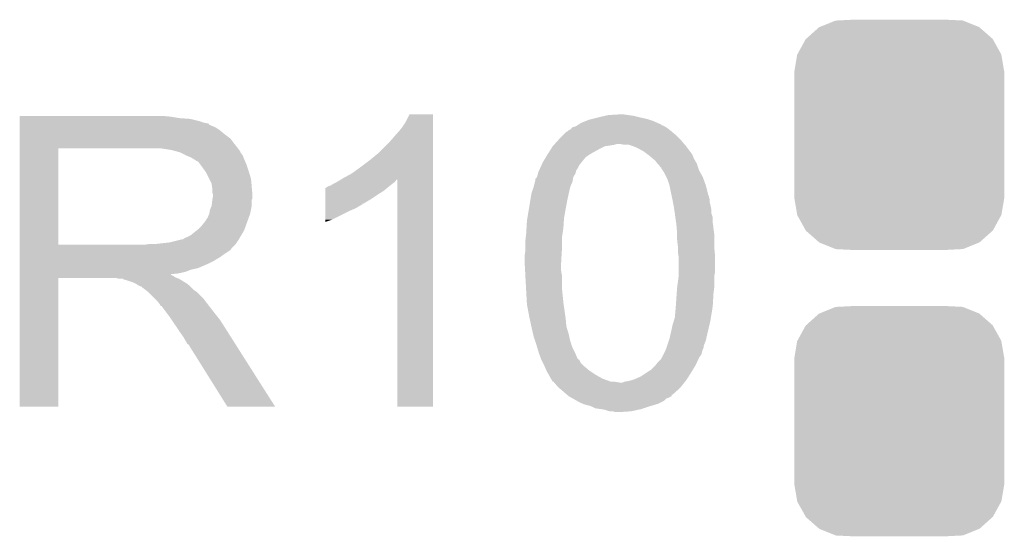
# Model space of a CAD drawing. Extents: x -0.05 to 0.95, y -0.15 to 1.54.
# Tile 24 of 35: x 0.23 to 0.35, y 0.98 to 1.05. Entities that reach past the tile are written whole.
import ezdxf

# ---------------------------------------------------------------- set-up
doc = ezdxf.new("R2010")
doc.units = 0
doc.layers.get('0').update_dxf_attribs({"linetype": 'CONTINUOUS'})
doc.layers.add('STEP_DOWN_13_CLICK_V101_GTO', color=14, linetype='CONTINUOUS')
doc.layers.add('STEP_DOWN_13_CLICK_V101_GTS', color=12, linetype='CONTINUOUS')

# ---------------------------------------------------------------- blocks, each defined once
blk = doc.blocks.new('CUSTOM_73')
for points in [[(-0.01052, 0.01422), (-0.00841, 0.01508), (0.01054, 0.01422), (0.00839, 0.01508)], [(-0.00841, 0.01508), (-0.00819, 0.01509), (0.00839, 0.01508), (0.00836, 0.01509)], [(-0.00819, 0.01509), (-0.00607, 0.0152), (0.00836, 0.01509), (0.00607, 0.0152)], [(-0.01229, 0.01267), (-0.01059, 0.01419), (0.01231, 0.01267), (0.01057, 0.01419)], [(-0.01059, 0.01419), (-0.01052, 0.01422), (0.01057, 0.01419), (0.01054, 0.01422)], [(-0.01344, 0.01062), (-0.01234, 0.01263), (0.01345, 0.01062), (0.01233, 0.01263)], [(-0.01234, 0.01263), (-0.01229, 0.01267), (0.01233, 0.01263), (0.01231, 0.01267)], [(-0.01385, 0.0083), (-0.01347, 0.01057), (0.01385, 0.0083), (0.01346, 0.01057)], [(-0.01347, 0.01057), (-0.01344, 0.01062), (0.01346, 0.01057), (0.01345, 0.01062)], [(-0.01385, 0.00825), (-0.01385, 0.0083), (0.01385, 0.00825), (0.01385, 0.0083)], [(-0.01385, -0.00825), (-0.01385, 0.00825), (0.01385, -0.00825), (0.01385, 0.00825)], [(-0.01385, -0.0083), (-0.01385, -0.00825), (0.01385, -0.0083), (0.01385, -0.00825)], [(-0.01346, -0.01057), (-0.01385, -0.0083), (0.01347, -0.01057), (0.01385, -0.0083)], [(-0.01345, -0.01062), (-0.01346, -0.01057), (0.01344, -0.01062), (0.01347, -0.01057)], [(-0.01233, -0.01263), (-0.01345, -0.01062), (0.01234, -0.01263), (0.01344, -0.01062)], [(-0.01231, -0.01267), (-0.01233, -0.01263), (0.01229, -0.01267), (0.01234, -0.01263)], [(-0.01057, -0.01419), (-0.01231, -0.01267), (0.01059, -0.01419), (0.01229, -0.01267)], [(-0.01054, -0.01422), (-0.01057, -0.01419), (0.01052, -0.01422), (0.01059, -0.01419)], [(-0.00839, -0.01508), (-0.01054, -0.01422), (0.00841, -0.01508), (0.01052, -0.01422)], [(-0.00836, -0.01509), (-0.00839, -0.01508), (0.00819, -0.01509), (0.00841, -0.01508)], [(-0.00607, -0.0152), (-0.00836, -0.01509), (0.00607, -0.0152), (0.00819, -0.01509)]]:
    blk.add_solid(points)

msp = doc.modelspace()

# ---------------------------------------------------------------- linework, layer by layer
at = {"layer": 'STEP_DOWN_13_CLICK_V101_GTO'}
for points in [[(0.225, 1.0363), (0.225, 1.0364), (0.2449, 1.0363), (0.2438, 1.0364)], [(0.225, 1.0361), (0.225, 1.0363), (0.2461, 1.0361), (0.2449, 1.0363)], [(0.2759, 1.0356), (0.2764, 1.0366), (0.2795, 1.0356), (0.2795, 1.0366)], [(0.2764, 1.0366), (0.2764, 1.0366), (0.2795, 1.0366), (0.2764, 1.0366)], [(0.3013, 1.0362), (0.30217, 1.0364), (0.3068, 1.0362), (0.306, 1.0364)], [(0.30217, 1.0364), (0.3026, 1.0365), (0.306, 1.0364), (0.3053, 1.0365)], [(0.3026, 1.0365), (0.3041, 1.0366), (0.3053, 1.0365), (0.3046, 1.0366)], [(0.225, 1.036), (0.225, 1.0361), (0.2475, 1.036), (0.2461, 1.0361)], [(0.225, 1.0357), (0.225, 1.036), (0.2487, 1.0357), (0.2475, 1.036)], [(0.225, 1.0355), (0.225, 1.0357), (0.2493, 1.0355), (0.2487, 1.0357)], [(0.225, 1.0354), (0.225, 1.0355), (0.2498, 1.0354), (0.2493, 1.0355)], [(0.225, 1.0353), (0.225, 1.0354), (0.2499, 1.0353), (0.2499, 1.0354)], [(0.225, 1.0354), (0.225, 1.0354), (0.2499, 1.0354), (0.2498, 1.0354)], [(0.225, 1.0351), (0.225, 1.0353), (0.2503, 1.0351), (0.2499, 1.0353)], [(0.225, 1.0349), (0.225, 1.0351), (0.2508, 1.0349), (0.2503, 1.0351)], [(0.2753, 1.0347), (0.2759, 1.0356), (0.2795, 1.0347), (0.2795, 1.0356)], [(0.2979, 1.0349), (0.2983, 1.035), (0.31023, 1.0349), (0.31007, 1.035)], [(0.2983, 1.035), (0.29846, 1.0351), (0.31007, 1.035), (0.3099, 1.0351)], [(0.29846, 1.0351), (0.29862, 1.0352), (0.3099, 1.0351), (0.3096, 1.0352)], [(0.29862, 1.0352), (0.29878, 1.0353), (0.3096, 1.0352), (0.3096, 1.0353)], [(0.29878, 1.0353), (0.2991, 1.0355), (0.3095, 1.0353), (0.30905, 1.0355)], [(0.29878, 1.0353), (0.29878, 1.0353), (0.3096, 1.0353), (0.3095, 1.0353)], [(0.2991, 1.0355), (0.2996, 1.0357), (0.30905, 1.0355), (0.3086, 1.0357)], [(0.2996, 1.0357), (0.3001, 1.0359), (0.3086, 1.0357), (0.308, 1.0359)], [(0.3001, 1.0359), (0.3005, 1.036), (0.308, 1.0359), (0.3077, 1.036)], [(0.3005, 1.036), (0.3013, 1.0362), (0.3077, 1.036), (0.3068, 1.0362)], [(0.225, 1.0345), (0.225, 1.0349), (0.2514, 1.0345), (0.2508, 1.0349)], [(0.225, 1.034), (0.225, 1.0345), (0.252, 1.034), (0.2514, 1.0345)], [(0.225, 1.0334), (0.225, 1.034), (0.2528, 1.0334), (0.252, 1.034)], [(0.2739, 1.0331), (0.2753, 1.0347), (0.2795, 1.0331), (0.2795, 1.0347)], [(0.2962, 1.0334), (0.2967, 1.0339), (0.312, 1.0334), (0.3115, 1.0339)], [(0.2967, 1.0339), (0.2971, 1.0343), (0.3115, 1.0339), (0.31102, 1.0343)], [(0.2972, 1.0343), (0.2973, 1.0344), (0.31102, 1.0343), (0.3109, 1.0344)], [(0.2973, 1.0344), (0.2974, 1.0345), (0.3109, 1.0344), (0.31078, 1.0345)], [(0.2974, 1.0345), (0.2976, 1.0346), (0.31078, 1.0345), (0.31065, 1.0346)], [(0.2976, 1.0346), (0.2978, 1.0348), (0.31065, 1.0346), (0.3104, 1.0348)], [(0.2978, 1.0348), (0.2979, 1.0349), (0.3104, 1.0348), (0.31023, 1.0349)], [(0.225, 1.0326), (0.225, 1.0334), (0.2534, 1.0326), (0.2528, 1.0334)], [(0.225, 1.0321), (0.225, 1.0326), (0.25379, 1.0321), (0.2534, 1.0326)], [(0.2722, 1.0314), (0.2739, 1.0331), (0.2795, 1.0314), (0.2795, 1.0331)], [(0.29505, 1.032), (0.2953, 1.0324), (0.3014, 1.032), (0.3022, 1.0324)], [(0.2953, 1.0324), (0.29539, 1.0325), (0.3022, 1.0324), (0.3029, 1.0325)], [(0.29539, 1.0325), (0.29548, 1.0326), (0.3029, 1.0325), (0.3035, 1.0326)], [(0.29548, 1.0326), (0.29557, 1.0327), (0.3035, 1.0326), (0.3038, 1.0327)], [(0.29557, 1.0327), (0.29602, 1.0332), (0.31263, 1.0327), (0.3122, 1.0332)], [(0.29602, 1.0332), (0.2962, 1.0334), (0.3122, 1.0332), (0.312, 1.0334)], [(0.3047, 1.0326), (0.3041, 1.0327), (0.31271, 1.0326), (0.31263, 1.0327)], [(0.3056, 1.0325), (0.3053, 1.0326), (0.3128, 1.0325), (0.31271, 1.0326)], [(0.3059, 1.0324), (0.3056, 1.0325), (0.31288, 1.0324), (0.3128, 1.0325)], [(0.3064, 1.0322), (0.3059, 1.0324), (0.31303, 1.0322), (0.31288, 1.0324)], [(0.225, 1.0194), (0.225, 1.0321), (0.2301, 1.0194), (0.2301, 1.0321)], [(0.225, 1.0321), (0.225, 1.0321), (0.2301, 1.0321), (0.2422, 1.0321)], [(0.245, 1.0319), (0.2437, 1.0321), (0.25394, 1.0319), (0.25379, 1.0321)], [(0.24573, 1.0317), (0.245, 1.0319), (0.2541, 1.0317), (0.25394, 1.0319)], [(0.2461, 1.0316), (0.24573, 1.0317), (0.2541, 1.0316), (0.2541, 1.0317)], [(0.2469, 1.0312), (0.2461, 1.0316), (0.2544, 1.0312), (0.2541, 1.0316)], [(0.2476, 1.0309), (0.2469, 1.0312), (0.25452, 1.0309), (0.2544, 1.0312)], [(0.2711, 1.0305), (0.2722, 1.0314), (0.2795, 1.0305), (0.2795, 1.0314)], [(0.29436, 1.0309), (0.29454, 1.0312), (0.2996, 1.0309), (0.3, 1.0312)], [(0.29454, 1.0312), (0.2946, 1.0313), (0.3, 1.0312), (0.30017, 1.0313)], [(0.2946, 1.0313), (0.29473, 1.0315), (0.30017, 1.0313), (0.3005, 1.0315)], [(0.29473, 1.0315), (0.29505, 1.032), (0.3005, 1.0315), (0.3014, 1.032)], [(0.3073, 1.0317), (0.3064, 1.0322), (0.3134, 1.0317), (0.31303, 1.0322)], [(0.30743, 1.0316), (0.3073, 1.0317), (0.3135, 1.0316), (0.3134, 1.0317)], [(0.30783, 1.0313), (0.30743, 1.0316), (0.3137, 1.0313), (0.3135, 1.0316)], [(0.3081, 1.0311), (0.30783, 1.0313), (0.31378, 1.0311), (0.3137, 1.0313)], [(0.30845, 1.0308), (0.3081, 1.0311), (0.3139, 1.0308), (0.31378, 1.0311)], [(0.24793, 1.0307), (0.2476, 1.0309), (0.2546, 1.0307), (0.25452, 1.0309)], [(0.2481, 1.0306), (0.24793, 1.0307), (0.25464, 1.0306), (0.2546, 1.0307)], [(0.2484, 1.0304), (0.2481, 1.0306), (0.25473, 1.0304), (0.25464, 1.0306)], [(0.2488, 1.03), (0.2485, 1.0304), (0.2549, 1.03), (0.25473, 1.0304)], [(0.2491, 1.0296), (0.2488, 1.03), (0.25503, 1.0296), (0.2549, 1.03)], [(0.2699, 1.0296), (0.2711, 1.0305), (0.2795, 1.0296), (0.2795, 1.0305)], [(0.29364, 1.0295), (0.29382, 1.0299), (0.2986, 1.0295), (0.2988, 1.0299)], [(0.29382, 1.0299), (0.294, 1.0303), (0.2988, 1.0299), (0.29912, 1.0303)], [(0.294, 1.0303), (0.29436, 1.0309), (0.29912, 1.0303), (0.2996, 1.0309)], [(0.3088, 1.0305), (0.30845, 1.0308), (0.31407, 1.0305), (0.3139, 1.0308)], [(0.30912, 1.0301), (0.3088, 1.0305), (0.3143, 1.0301), (0.31407, 1.0305)], [(0.3092, 1.03), (0.30912, 1.0301), (0.31433, 1.03), (0.3143, 1.0301)], [(0.3094, 1.0298), (0.3092, 1.03), (0.3144, 1.0298), (0.31433, 1.03)], [(0.3095, 1.0296), (0.3094, 1.0298), (0.31447, 1.0296), (0.3144, 1.0298)], [(0.24946, 1.0291), (0.2491, 1.0296), (0.2552, 1.0291), (0.25503, 1.0296)], [(0.2496, 1.0289), (0.24946, 1.0291), (0.25526, 1.0289), (0.2552, 1.0291)], [(0.25, 1.0281), (0.2496, 1.0289), (0.2555, 1.0281), (0.25526, 1.0289)], [(0.2677, 1.0282), (0.2688, 1.0288), (0.2795, 1.0282), (0.2795, 1.0288)], [(0.2688, 1.0288), (0.2699, 1.0296), (0.2795, 1.0288), (0.2795, 1.0296)], [(0.2932, 1.0283), (0.2933, 1.0286), (0.298, 1.0283), (0.29818, 1.0286)], [(0.2933, 1.0286), (0.29335, 1.0288), (0.29818, 1.0286), (0.2983, 1.0288)], [(0.29335, 1.0288), (0.2934, 1.029), (0.2983, 1.0288), (0.29835, 1.029)], [(0.2934, 1.029), (0.2935, 1.0292), (0.29835, 1.029), (0.2984, 1.0292)], [(0.2935, 1.0292), (0.2936, 1.0294), (0.2984, 1.0292), (0.29853, 1.0294)], [(0.2936, 1.0294), (0.29364, 1.0295), (0.29853, 1.0294), (0.2986, 1.0295)], [(0.3096, 1.0295), (0.3096, 1.0296), (0.3145, 1.0295), (0.31447, 1.0296)], [(0.3098, 1.0292), (0.3096, 1.0295), (0.3146, 1.0292), (0.3145, 1.0295)], [(0.31, 1.0289), (0.3098, 1.0292), (0.31477, 1.0289), (0.3146, 1.0292)], [(0.3103, 1.0283), (0.31, 1.0289), (0.3151, 1.0283), (0.31477, 1.0289)], [(0.2503, 1.0275), (0.25, 1.0281), (0.25556, 1.0275), (0.2555, 1.0281)], [(0.25036, 1.0271), (0.2503, 1.0275), (0.2556, 1.0271), (0.25556, 1.0275)], [(0.2657, 1.0271), (0.266, 1.0272), (0.27372, 1.0271), (0.27385, 1.0272)], [(0.266, 1.0272), (0.2663, 1.0274), (0.27385, 1.0272), (0.2741, 1.0274)], [(0.2663, 1.0274), (0.2667, 1.0276), (0.2741, 1.0274), (0.27437, 1.0276)], [(0.2667, 1.0276), (0.26687, 1.0277), (0.27437, 1.0276), (0.2745, 1.0277)], [(0.26687, 1.0277), (0.26737, 1.028), (0.2745, 1.0277), (0.2747, 1.028)], [(0.26737, 1.028), (0.2677, 1.0282), (0.2795, 1.028), (0.2795, 1.0282)], [(0.26737, 1.028), (0.26737, 1.028), (0.2747, 1.028), (0.2748, 1.028)], [(0.2748, 0.998), (0.2748, 1.028), (0.2795, 0.998), (0.2795, 1.028)], [(0.2928, 1.0271), (0.29295, 1.0277), (0.29764, 1.0271), (0.2979, 1.0277)], [(0.29295, 1.0277), (0.293, 1.0279), (0.2979, 1.0277), (0.29793, 1.0279)], [(0.293, 1.0281), (0.2932, 1.0283), (0.29797, 1.0281), (0.298, 1.0283)], [(0.293, 1.0279), (0.293, 1.0281), (0.29793, 1.0279), (0.29797, 1.0281)], [(0.3104, 1.0281), (0.3103, 1.0283), (0.31517, 1.0281), (0.3151, 1.0283)], [(0.3107, 1.0272), (0.3104, 1.0281), (0.3155, 1.0272), (0.31517, 1.0281)], [(0.3109, 1.0262), (0.3107, 1.0272), (0.31575, 1.0262), (0.3155, 1.0272)], [(0.2504, 1.0268), (0.25036, 1.0271), (0.25562, 1.0268), (0.2556, 1.0271)], [(0.2504, 1.0263), (0.2504, 1.0268), (0.25567, 1.0263), (0.25562, 1.0268)], [(0.2505, 1.026), (0.2504, 1.0263), (0.25569, 1.026), (0.25567, 1.0263)], [(0.25044, 1.0255), (0.2505, 1.0259), (0.2557, 1.0255), (0.2557, 1.0259)], [(0.2505, 1.0259), (0.2505, 1.026), (0.2557, 1.0259), (0.25569, 1.026)], [(0.2653, 1.0265), (0.2653, 1.0269), (0.273, 1.0265), (0.27348, 1.0269)], [(0.2653, 1.026), (0.2653, 1.0265), (0.2722, 1.026), (0.273, 1.0265)], [(0.2653, 1.0254), (0.2653, 1.026), (0.2713, 1.0254), (0.2722, 1.026)], [(0.2654, 1.0269), (0.2655, 1.027), (0.27348, 1.0269), (0.2736, 1.027)], [(0.2655, 1.027), (0.2657, 1.0271), (0.2736, 1.027), (0.27372, 1.0271)], [(0.29233, 1.0252), (0.2925, 1.0262), (0.2972, 1.0252), (0.29742, 1.0262)], [(0.2925, 1.0262), (0.29277, 1.027), (0.29742, 1.0262), (0.2976, 1.027)], [(0.29277, 1.027), (0.2928, 1.0271), (0.2976, 1.027), (0.29764, 1.0271)], [(0.31094, 1.026), (0.3109, 1.0262), (0.3158, 1.026), (0.31575, 1.0262)], [(0.31097, 1.0259), (0.31094, 1.026), (0.3158, 1.0259), (0.3158, 1.026)], [(0.31099, 1.0258), (0.31097, 1.0259), (0.3159, 1.0258), (0.3158, 1.0259)], [(0.2503, 1.0245), (0.25041, 1.0253), (0.2556, 1.0245), (0.2556, 1.0253)], [(0.25041, 1.0253), (0.25044, 1.0255), (0.2556, 1.0253), (0.2557, 1.0255)], [(0.2653, 1.0248), (0.2653, 1.0254), (0.2703, 1.0248), (0.2713, 1.0254)], [(0.2653, 1.0247), (0.2653, 1.0248), (0.2702, 1.0247), (0.2702, 1.0248)], [(0.2653, 1.0248), (0.2653, 1.0248), (0.2702, 1.0248), (0.2703, 1.0248)], [(0.2653, 1.0245), (0.2653, 1.0247), (0.2698, 1.0245), (0.2702, 1.0247)], [(0.29197, 1.023), (0.29233, 1.0252), (0.2968, 1.023), (0.2972, 1.0252)], [(0.31103, 1.0256), (0.31099, 1.0258), (0.3159, 1.0256), (0.3159, 1.0258)], [(0.31108, 1.0254), (0.31103, 1.0256), (0.316, 1.0254), (0.3159, 1.0256)], [(0.3111, 1.0253), (0.31108, 1.0254), (0.316, 1.0253), (0.316, 1.0254)], [(0.31115, 1.025), (0.3111, 1.0253), (0.316, 1.025), (0.316, 1.0253)], [(0.31123, 1.0246), (0.31115, 1.025), (0.3161, 1.0246), (0.316, 1.025)], [(0.3113, 1.0242), (0.31123, 1.0246), (0.31618, 1.0242), (0.3161, 1.0246)], [(0.2498, 1.023), (0.25, 1.0235), (0.25522, 1.023), (0.2554, 1.0235)], [(0.25, 1.0235), (0.2501, 1.024), (0.2554, 1.0235), (0.2555, 1.024)], [(0.2501, 1.024), (0.2503, 1.0245), (0.2555, 1.024), (0.2556, 1.0245)], [(0.2653, 1.0242), (0.2653, 1.0245), (0.2693, 1.0242), (0.2698, 1.0245)], [(0.2653, 1.0239), (0.2653, 1.0242), (0.2686, 1.0239), (0.2693, 1.0242)], [(0.2653, 1.0227), (0.2653, 1.0239), (0.2662, 1.0227), (0.2686, 1.0239)], [(0.31131, 1.0241), (0.3113, 1.0242), (0.3162, 1.0241), (0.31618, 1.0242)], [(0.31139, 1.0236), (0.31131, 1.0241), (0.3162, 1.0236), (0.3162, 1.0241)], [(0.31147, 1.023), (0.31139, 1.0236), (0.3164, 1.023), (0.3162, 1.0236)], [(0.249, 1.0219), (0.2494, 1.0224), (0.25482, 1.0219), (0.255, 1.0224)], [(0.2494, 1.0224), (0.2495, 1.0225), (0.255, 1.0224), (0.25504, 1.0225)], [(0.2495, 1.0225), (0.2496, 1.0227), (0.25504, 1.0225), (0.25511, 1.0227)], [(0.2496, 1.0227), (0.2498, 1.023), (0.25511, 1.0227), (0.25522, 1.023)], [(0.2653, 1.0224), (0.2653, 1.0227), (0.2653, 1.0224), (0.2662, 1.0227)], [(0.29184, 1.0216), (0.2919, 1.0226), (0.2967, 1.0216), (0.29677, 1.0226)], [(0.2919, 1.0226), (0.29197, 1.023), (0.29677, 1.0226), (0.2968, 1.023)], [(0.31157, 1.0223), (0.31147, 1.023), (0.3164, 1.0223), (0.3164, 1.023)], [(0.3116, 1.0221), (0.31157, 1.0223), (0.31643, 1.0221), (0.3164, 1.0223)], [(0.31165, 1.0215), (0.3116, 1.0221), (0.3165, 1.0215), (0.31643, 1.0221)], [(0.2475, 1.0206), (0.24837, 1.0213), (0.25419, 1.0206), (0.2546, 1.0213)], [(0.24837, 1.0213), (0.2485, 1.0214), (0.2546, 1.0213), (0.25464, 1.0214)], [(0.2485, 1.0214), (0.249, 1.0219), (0.25464, 1.0214), (0.25482, 1.0219)], [(0.29172, 1.0202), (0.2918, 1.0209), (0.2965, 1.0202), (0.2966, 1.0209)], [(0.2918, 1.0209), (0.29184, 1.0216), (0.2966, 1.0209), (0.2967, 1.0216)], [(0.3117, 1.021), (0.31165, 1.0215), (0.31657, 1.021), (0.3165, 1.0215)], [(0.3117, 1.0208), (0.3117, 1.021), (0.3166, 1.0208), (0.31657, 1.021)], [(0.3117, 1.0201), (0.3117, 1.0208), (0.3166, 1.0201), (0.3166, 1.0208)], [(0.225, 1.019), (0.225, 1.0194), (0.253, 1.019), (0.2534, 1.0194)], [(0.225, 1.0194), (0.225, 1.0194), (0.2415, 1.0194), (0.2301, 1.0194)], [(0.2415, 1.0194), (0.2422, 1.0195), (0.2534, 1.0194), (0.2535, 1.0195)], [(0.243, 1.0195), (0.2448, 1.0197), (0.2535, 1.0195), (0.25363, 1.0197)], [(0.2448, 1.0197), (0.2464, 1.0201), (0.25363, 1.0197), (0.2539, 1.0201)], [(0.2465, 1.0201), (0.2468, 1.0203), (0.2539, 1.0201), (0.25402, 1.0203)], [(0.2468, 1.0203), (0.2471, 1.0204), (0.25402, 1.0203), (0.25407, 1.0204)], [(0.2471, 1.0204), (0.2475, 1.0206), (0.25407, 1.0204), (0.25419, 1.0206)], [(0.2917, 1.02), (0.29172, 1.0202), (0.2965, 1.02), (0.2965, 1.0202)], [(0.2917, 1.0186), (0.2917, 1.02), (0.2965, 1.0186), (0.2965, 1.02)], [(0.3118, 1.0192), (0.3117, 1.0201), (0.3166, 1.0192), (0.3166, 1.0201)], [(0.225, 1.0189), (0.225, 1.019), (0.253, 1.0189), (0.253, 1.019)], [(0.225, 1.0187), (0.225, 1.0189), (0.2528, 1.0187), (0.2529, 1.0189)], [(0.225, 1.0189), (0.225, 1.0189), (0.2529, 1.0189), (0.253, 1.0189)], [(0.225, 1.0181), (0.225, 1.0187), (0.2519, 1.0181), (0.2528, 1.0187)], [(0.225, 1.0178), (0.225, 1.0181), (0.2515, 1.0178), (0.2519, 1.0181)], [(0.2916, 1.018), (0.2917, 1.0186), (0.29646, 1.018), (0.2965, 1.0186)], [(0.3118, 1.019), (0.3118, 1.0192), (0.3166, 1.019), (0.3166, 1.0192)], [(0.3118, 1.0185), (0.3118, 1.019), (0.31665, 1.0185), (0.3166, 1.019)], [(0.31187, 1.018), (0.3118, 1.0185), (0.3167, 1.018), (0.31665, 1.0185)], [(0.225, 1.0172), (0.225, 1.0178), (0.2505, 1.0172), (0.2515, 1.0178)], [(0.225, 1.0169), (0.225, 1.0172), (0.2499, 1.0169), (0.2505, 1.0172)], [(0.225, 1.0163), (0.225, 1.0169), (0.2485, 1.0163), (0.2499, 1.0169)], [(0.2916, 1.0169), (0.2916, 1.018), (0.2964, 1.0169), (0.29646, 1.018)], [(0.29165, 1.016), (0.2916, 1.0169), (0.2964, 1.016), (0.2964, 1.0169)], [(0.3119, 1.0178), (0.31187, 1.018), (0.3167, 1.0178), (0.3167, 1.018)], [(0.3119, 1.0158), (0.3119, 1.0178), (0.3167, 1.0158), (0.3167, 1.0178)], [(0.225, 1.0161), (0.225, 1.0163), (0.2476, 1.0161), (0.2485, 1.0163)], [(0.225, 1.0158), (0.225, 1.0161), (0.2468, 1.0158), (0.2476, 1.0161)], [(0.225, 1.0156), (0.225, 1.0158), (0.2459, 1.0156), (0.2468, 1.0158)], [(0.225, 1.0155), (0.225, 1.0156), (0.2449, 1.0155), (0.2459, 1.0156)], [(0.225, 1.0154), (0.225, 1.0155), (0.245, 1.0154), (0.2449, 1.0155)], [(0.29168, 1.0154), (0.29165, 1.016), (0.2965, 1.0154), (0.2964, 1.016)], [(0.3119, 1.0152), (0.3119, 1.0158), (0.3166, 1.0152), (0.3167, 1.0158)], [(0.225, 1.0153), (0.225, 1.0154), (0.2452, 1.0153), (0.245, 1.0154)], [(0.225, 1.0151), (0.225, 1.0153), (0.2455, 1.0151), (0.2452, 1.0153)], [(0.225, 1.015), (0.225, 1.0151), (0.24575, 1.015), (0.2455, 1.0151)], [(0.225, 0.998), (0.225, 1.015), (0.2301, 0.998), (0.2301, 1.015)], [(0.225, 1.015), (0.225, 1.015), (0.2301, 1.015), (0.2377, 1.015)], [(0.2381, 1.0149), (0.2377, 1.015), (0.246, 1.0149), (0.24575, 1.015)], [(0.2387, 1.0148), (0.2386, 1.0149), (0.24617, 1.0148), (0.246, 1.0149)], [(0.24, 1.0144), (0.2388, 1.0148), (0.24683, 1.0144), (0.24617, 1.0148)], [(0.2402, 1.0143), (0.24, 1.0144), (0.247, 1.0143), (0.24683, 1.0144)], [(0.2404, 1.0142), (0.2402, 1.0143), (0.24713, 1.0142), (0.247, 1.0143)], [(0.2407, 1.014), (0.2404, 1.0142), (0.24738, 1.014), (0.24713, 1.0142)], [(0.2917, 1.015), (0.29168, 1.0154), (0.2965, 1.015), (0.2965, 1.0154)], [(0.29177, 1.0138), (0.2917, 1.015), (0.2965, 1.0138), (0.2965, 1.015)], [(0.31171, 1.0138), (0.3119, 1.0152), (0.3166, 1.0138), (0.3166, 1.0152)], [(0.2409, 1.0139), (0.2407, 1.014), (0.2475, 1.0139), (0.24738, 1.014)], [(0.2411, 1.0138), (0.241, 1.0139), (0.2476, 1.0138), (0.2475, 1.0139)], [(0.2415, 1.0135), (0.2411, 1.0138), (0.2479, 1.0135), (0.2476, 1.0138)], [(0.24163, 1.0134), (0.2415, 1.0135), (0.248, 1.0134), (0.2479, 1.0135)], [(0.24188, 1.0132), (0.24163, 1.0134), (0.2483, 1.0132), (0.248, 1.0134)], [(0.242, 1.0131), (0.24188, 1.0132), (0.2484, 1.0131), (0.2483, 1.0132)], [(0.2429, 1.0122), (0.242, 1.0131), (0.2493, 1.0122), (0.2484, 1.0131)], [(0.2918, 1.0132), (0.29177, 1.0138), (0.29656, 1.0132), (0.2965, 1.0138)], [(0.29188, 1.0118), (0.2918, 1.0132), (0.2967, 1.0118), (0.29656, 1.0132)], [(0.31153, 1.0113), (0.31165, 1.013), (0.3164, 1.0113), (0.3165, 1.013)], [(0.31165, 1.013), (0.3117, 1.0137), (0.3165, 1.013), (0.31659, 1.0137)], [(0.3117, 1.0137), (0.31171, 1.0138), (0.31659, 1.0137), (0.3166, 1.0138)], [(0.2432, 1.0119), (0.2429, 1.0122), (0.24952, 1.0119), (0.2493, 1.0122)], [(0.2435, 1.0115), (0.2432, 1.0119), (0.24983, 1.0115), (0.24952, 1.0119)], [(0.2919, 1.0115), (0.29188, 1.0118), (0.29674, 1.0115), (0.2967, 1.0118)], [(0.24355, 1.0114), (0.2435, 1.0115), (0.2499, 1.0114), (0.24983, 1.0115)], [(0.2436, 1.0113), (0.24355, 1.0114), (0.24998, 1.0113), (0.2499, 1.0114)], [(0.2443, 1.0105), (0.2437, 1.0113), (0.2506, 1.0105), (0.24998, 1.0113)], [(0.2449, 1.0097), (0.2443, 1.0105), (0.25124, 1.0097), (0.2506, 1.0105)], [(0.2922, 1.0099), (0.2919, 1.0115), (0.29697, 1.0099), (0.29674, 1.0115)], [(0.3114, 1.0098), (0.3115, 1.0109), (0.31616, 1.0098), (0.31634, 1.0109)], [(0.3115, 1.0109), (0.31153, 1.0113), (0.31634, 1.0109), (0.3164, 1.0113)], [(0.24503, 1.0095), (0.2449, 1.0097), (0.2514, 1.0095), (0.25124, 1.0097)], [(0.24577, 1.0084), (0.24503, 1.0095), (0.2521, 1.0084), (0.2514, 1.0095)], [(0.29224, 1.0097), (0.2922, 1.0099), (0.297, 1.0097), (0.29697, 1.0099)], [(0.29248, 1.0086), (0.29224, 1.0097), (0.2971, 1.0086), (0.297, 1.0097)], [(0.3111, 1.0088), (0.31128, 1.0094), (0.31596, 1.0088), (0.3161, 1.0094)], [(0.31128, 1.0094), (0.3114, 1.0098), (0.3161, 1.0094), (0.31616, 1.0098)], [(0.2461, 1.0079), (0.24577, 1.0084), (0.25242, 1.0079), (0.2521, 1.0084)], [(0.2466, 1.0072), (0.2461, 1.0079), (0.25286, 1.0072), (0.25242, 1.0079)], [(0.2925, 1.0085), (0.29248, 1.0086), (0.29713, 1.0085), (0.2971, 1.0086)], [(0.29271, 1.0076), (0.2925, 1.0085), (0.2974, 1.0076), (0.29713, 1.0085)], [(0.3107, 1.007), (0.31086, 1.0077), (0.31554, 1.007), (0.3157, 1.0077)], [(0.31086, 1.0077), (0.3111, 1.0088), (0.3157, 1.0077), (0.31596, 1.0088)], [(0.247, 1.0065), (0.2466, 1.0072), (0.25331, 1.0065), (0.25286, 1.0072)], [(0.2471, 1.0063), (0.247, 1.0065), (0.25343, 1.0063), (0.25331, 1.0065)], [(0.2928, 1.0072), (0.29271, 1.0076), (0.29749, 1.0072), (0.2974, 1.0076)], [(0.29297, 1.0067), (0.2928, 1.0072), (0.2976, 1.0067), (0.29749, 1.0072)], [(0.2932, 1.006), (0.29297, 1.0067), (0.29783, 1.006), (0.2976, 1.0067)], [(0.31037, 1.006), (0.31063, 1.0068), (0.3152, 1.006), (0.3155, 1.0068)], [(0.31063, 1.0068), (0.3107, 1.007), (0.3155, 1.0068), (0.31554, 1.007)], [(0.2473, 1.0062), (0.2471, 1.0063), (0.2535, 1.0062), (0.25343, 1.0063)], [(0.2474, 1.006), (0.2473, 1.0062), (0.25362, 1.006), (0.2535, 1.0062)], [(0.2524, 0.998), (0.2474, 1.006), (0.2587, 0.998), (0.25362, 1.006)], [(0.29326, 1.0058), (0.2932, 1.006), (0.2979, 1.0058), (0.29783, 1.006)], [(0.2935, 1.005), (0.29326, 1.0058), (0.2983, 1.005), (0.2979, 1.0058)], [(0.3099, 1.0049), (0.3101, 1.0053), (0.3149, 1.0049), (0.315, 1.0053)], [(0.3101, 1.0053), (0.31022, 1.0056), (0.315, 1.0053), (0.3151, 1.0056)], [(0.31022, 1.0056), (0.3103, 1.0058), (0.3151, 1.0056), (0.3152, 1.0058)], [(0.3103, 1.0058), (0.31037, 1.006), (0.3152, 1.0058), (0.3152, 1.006)], [(0.29376, 1.0043), (0.2935, 1.005), (0.2986, 1.0043), (0.2983, 1.005)], [(0.2938, 1.0042), (0.29376, 1.0043), (0.2988, 1.0042), (0.2986, 1.0043)], [(0.294, 1.0038), (0.2938, 1.0042), (0.299, 1.0038), (0.2988, 1.0042)], [(0.2942, 1.0034), (0.294, 1.0038), (0.2994, 1.0034), (0.299, 1.0038)], [(0.30894, 1.0036), (0.3091, 1.0038), (0.3142, 1.0036), (0.31429, 1.0038)], [(0.3091, 1.0038), (0.3096, 1.0043), (0.31429, 1.0038), (0.31451, 1.0043)], [(0.3096, 1.0044), (0.3097, 1.0045), (0.31456, 1.0044), (0.3146, 1.0045)], [(0.3096, 1.0043), (0.3096, 1.0044), (0.31451, 1.0043), (0.31456, 1.0044)], [(0.3097, 1.0045), (0.3099, 1.0049), (0.3146, 1.0045), (0.3149, 1.0049)], [(0.29424, 1.0033), (0.2942, 1.0034), (0.2995, 1.0033), (0.2994, 1.0034)], [(0.29446, 1.0028), (0.29424, 1.0033), (0.3001, 1.0028), (0.2995, 1.0033)], [(0.2945, 1.0027), (0.29446, 1.0028), (0.30025, 1.0027), (0.3001, 1.0028)], [(0.2948, 1.0022), (0.2945, 1.0027), (0.301, 1.0022), (0.30025, 1.0027)], [(0.3069, 1.002), (0.3078, 1.0026), (0.31322, 1.002), (0.3136, 1.0026)], [(0.3078, 1.0026), (0.3083, 1.0029), (0.3136, 1.0026), (0.31378, 1.0029)], [(0.3083, 1.0029), (0.3087, 1.0033), (0.31378, 1.0029), (0.31402, 1.0033)], [(0.3087, 1.0033), (0.30894, 1.0036), (0.31402, 1.0033), (0.3142, 1.0036)], [(0.295, 1.0018), (0.2948, 1.0022), (0.30172, 1.0018), (0.301, 1.0022)], [(0.29507, 1.0017), (0.295, 1.0018), (0.3019, 1.0017), (0.30172, 1.0018)], [(0.2952, 1.0015), (0.29507, 1.0017), (0.30245, 1.0015), (0.3019, 1.0017)], [(0.2953, 1.0013), (0.2952, 1.0015), (0.303, 1.0013), (0.30245, 1.0015)], [(0.2954, 1.0013), (0.29539, 1.0013), (0.3035, 1.0013), (0.303, 1.0013)], [(0.29549, 1.0012), (0.2954, 1.0013), (0.3041, 1.0012), (0.3035, 1.0013)], [(0.296, 1.0006), (0.29549, 1.0012), (0.31218, 1.0006), (0.31266, 1.0012)], [(0.3045, 1.0012), (0.3047, 1.0013), (0.31266, 1.0012), (0.31274, 1.0013)], [(0.3047, 1.0013), (0.3053, 1.0014), (0.31274, 1.0013), (0.31282, 1.0014)], [(0.3053, 1.0014), (0.30565, 1.0015), (0.31282, 1.0014), (0.3129, 1.0015)], [(0.30565, 1.0015), (0.306, 1.0016), (0.3129, 1.0015), (0.31296, 1.0016)], [(0.306, 1.0016), (0.3069, 1.002), (0.31296, 1.0016), (0.31322, 1.002)], [(0.29612, 1.0005), (0.296, 1.0006), (0.3121, 1.0005), (0.31218, 1.0006)], [(0.29717, 0.9996), (0.29612, 1.0005), (0.3111, 0.9996), (0.3121, 1.0005)], [(0.2974, 0.9994), (0.29717, 0.9996), (0.311, 0.9994), (0.311, 0.9996)], [(0.29717, 0.9996), (0.29717, 0.9996), (0.311, 0.9996), (0.3111, 0.9996)], [(0.29775, 0.9992), (0.2974, 0.9994), (0.3106, 0.9992), (0.311, 0.9994)], [(0.29793, 0.9991), (0.29775, 0.9992), (0.3103, 0.9991), (0.3106, 0.9992)], [(0.29845, 0.9988), (0.29793, 0.9991), (0.31, 0.9988), (0.3103, 0.9991)], [(0.2988, 0.9986), (0.29845, 0.9988), (0.3096, 0.9986), (0.31, 0.9988)], [(0.29927, 0.9984), (0.2988, 0.9986), (0.3092, 0.9984), (0.3096, 0.9986)], [(0.2587, 0.998), (0.2587, 0.998), (0.2587, 0.998), (0.2524, 0.998)], [(0.2995, 0.9983), (0.29927, 0.9984), (0.30887, 0.9983), (0.3092, 0.9984)], [(0.3003, 0.9981), (0.2995, 0.9983), (0.3082, 0.9981), (0.30887, 0.9983)], [(0.3009, 0.9978), (0.3003, 0.9981), (0.3073, 0.9978), (0.3082, 0.9981)], [(0.3016, 0.9977), (0.3009, 0.9978), (0.307, 0.9977), (0.3073, 0.9978)], [(0.3022, 0.9976), (0.3016, 0.9977), (0.30653, 0.9976), (0.307, 0.9977)], [(0.3028, 0.9974), (0.3022, 0.9976), (0.3056, 0.9974), (0.30653, 0.9976)], [(0.3036, 0.9973), (0.3032, 0.9974), (0.3041, 0.9973), (0.3056, 0.9974)]]:
    msp.add_solid(points, dxfattribs=at)

# ---------------------------------------------------------------- block references
at = {"layer": 'STEP_DOWN_13_CLICK_V101_GTS'}
for p in [(0.341, 1.0339), (0.341, 0.9961)]:
    msp.add_blockref('CUSTOM_73', p, dxfattribs=at)

doc.saveas('drawing.dxf')
